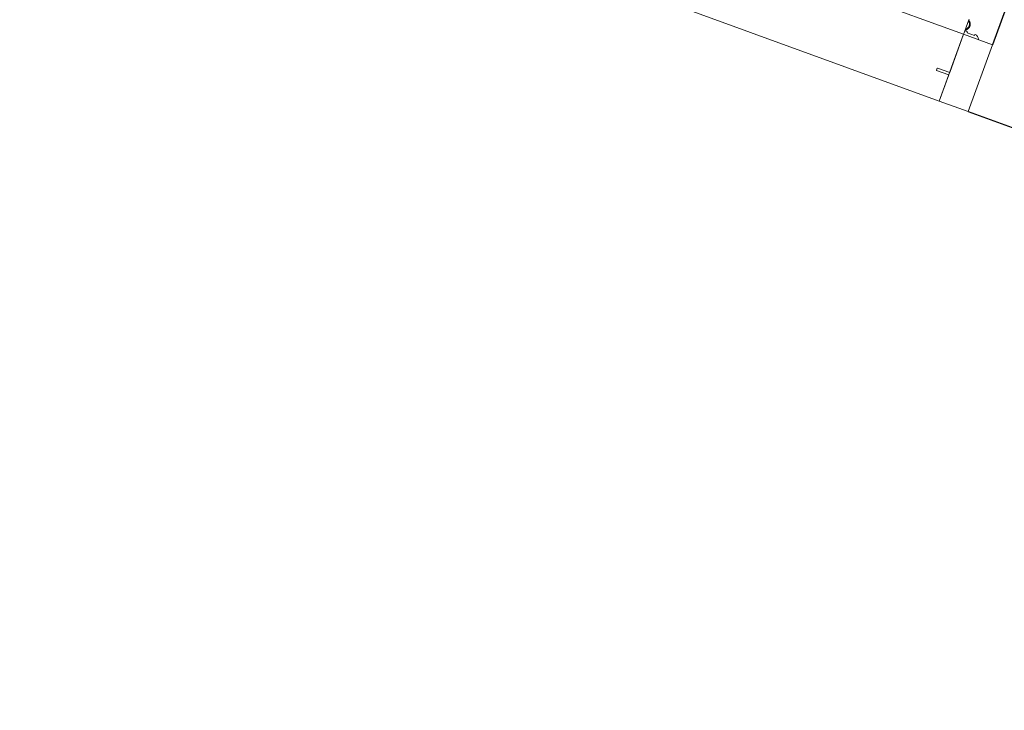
# Model space of a CAD drawing. Header units: inches. Extents: x 424 to 2043, y -237 to 445.
# Tile 22 of 256: x 547.305 to 548.712, y -84.617 to -83.631. Entities that reach past the tile are written whole.
import ezdxf

# ---------------------------------------------------------------- set-up
doc = ezdxf.new("R2010")
doc.units = ezdxf.units.IN
doc.header["$MEASUREMENT"] = 0
doc.layers.add('A-DOOR', color=31, linetype='Continuous', lineweight=9)
doc.layers.add('A-WALL', color=113, linetype='Continuous', lineweight=9)

# ---------------------------------------------------------------- blocks, each defined once
blk = doc.blocks.new('5-panel_Bi-fold_external_door_10806 - Type 1-239875-زیرزمین')
at = {"layer": 'A-DOOR'}
for p, q in [((-2.331, 0.1), (-2.375, 0.1)), ((-2.375, 0.1), (-2.375, -0.0016)), ((-2.331, -0.0016), (-2.331, 0.1)), ((2.581, 0.1), (-2.331, 0.1)), ((-2.331, 0.0602), (-2.331, 0.1)), ((-2.3125, 0.0602), (-2.331, 0.0602)), ((-2.331, -0.0016), (-2.331, 0.0565)), ((-2.331, 0.0565), (-2.3125, 0.0565)), ((-2.312, 0.057), (-2.312, 0.0597)), ((-2.375, -0.0016), (-2.331, -0.0016)), ((-2.3469, -0.0069), (-2.3461, -0.0069)), ((-2.3469, -0.0069), (-2.3461, -0.0069)), ((-2.3461, -0.0053), (-2.335, -0.0053)), ((-2.3461, -0.0069), (-2.3461, -0.0053)), ((-2.3461, -0.0069), (-2.3461, -0.0053)), ((-2.335, -0.0053), (-2.335, -0.0069)), ((-2.335, -0.0069), (-2.331, -0.0069)), ((-2.3325, -0.0069), (-2.3325, -0.0094)), ((-2.3325, -0.0069), (-2.3325, -0.0094)), ((-2.3325, -0.0069), (-2.3325, -0.0094)), ((-2.3325, -0.0069), (-2.3325, -0.0094)), ((-2.331, -0.0038), (-2.331, -0.0016)), ((2.581, -0.0016), (-2.331, -0.0016)), ((-2.331, -0.0193), (-2.331, -0.0038)), ((-2.331, -0.0237), (-2.331, -0.0193)), ((-2.331, -0.0243), (-2.331, -0.0237))]:
    blk.add_line(p, q, dxfattribs=at)
at = {"layer": 'A-DOOR', "flags": 128}
blk.add_lwpolyline([(-2.3312, -0.0085), (-2.3315, -0.0087), (-2.3317, -0.0088), (-2.332, -0.009), (-2.3323, -0.0092), (-2.3325, -0.0094), (-2.3328, -0.0096), (-2.333, -0.0098), (-2.3332, -0.01), (-2.3335, -0.0103), (-2.3337, -0.0105), (-2.3339, -0.0108), (-2.3341, -0.011), (-2.3342, -0.0113), (-2.3344, -0.0116), (-2.3346, -0.0118), (-2.3347, -0.0121), (-2.3348, -0.0124), (-2.335, -0.0127), (-2.3351, -0.013), (-2.3352, -0.0133), (-2.3352, -0.0136), (-2.3353, -0.0139), (-2.3354, -0.0142), (-2.3354, -0.0146), (-2.3355, -0.0149), (-2.3355, -0.0152), (-2.3355, -0.0155), (-2.3355, -0.0158), (-2.3355, -0.0162), (-2.3355, -0.0165), (-2.3354, -0.0168), (-2.3354, -0.0171), (-2.3353, -0.0174), (-2.3352, -0.0177), (-2.3351, -0.018), (-2.335, -0.0183), (-2.3349, -0.0186), (-2.3348, -0.0189), (-2.3346, -0.0192), (-2.3345, -0.0195), (-2.3343, -0.0198), (-2.3342, -0.02), (-2.334, -0.0203), (-2.3338, -0.0206), (-2.3336, -0.0208), (-2.3334, -0.021), (-2.3331, -0.0213), (-2.3329, -0.0215), (-2.3327, -0.0217), (-2.3324, -0.0219), (-2.3322, -0.0221), (-2.3319, -0.0223), (-2.3316, -0.0225), (-2.3313, -0.0226), (-2.3311, -0.0228)], dxfattribs=at)
blk.add_lwpolyline([(-2.3312, -0.0085), (-2.3315, -0.0087), (-2.3317, -0.0088), (-2.332, -0.009), (-2.3323, -0.0092), (-2.3325, -0.0094), (-2.3328, -0.0096), (-2.333, -0.0098), (-2.3332, -0.01), (-2.3335, -0.0103), (-2.3337, -0.0105), (-2.3339, -0.0108), (-2.3341, -0.011), (-2.3342, -0.0113), (-2.3344, -0.0116), (-2.3346, -0.0118), (-2.3347, -0.0121), (-2.3348, -0.0124), (-2.335, -0.0127), (-2.3351, -0.013), (-2.3352, -0.0133), (-2.3352, -0.0136), (-2.3353, -0.0139), (-2.3354, -0.0142), (-2.3354, -0.0146), (-2.3355, -0.0149), (-2.3355, -0.0152), (-2.3355, -0.0155), (-2.3355, -0.0158), (-2.3355, -0.0162), (-2.3355, -0.0165), (-2.3354, -0.0168), (-2.3354, -0.0171), (-2.3353, -0.0174), (-2.3352, -0.0177), (-2.3351, -0.018), (-2.335, -0.0183), (-2.3349, -0.0186), (-2.3348, -0.0189), (-2.3346, -0.0192), (-2.3345, -0.0195), (-2.3343, -0.0198), (-2.3342, -0.02), (-2.334, -0.0203), (-2.3338, -0.0206), (-2.3336, -0.0208), (-2.3334, -0.021), (-2.3331, -0.0213), (-2.3329, -0.0215), (-2.3327, -0.0217), (-2.3324, -0.0219), (-2.3322, -0.0221), (-2.3319, -0.0223), (-2.3316, -0.0225), (-2.3313, -0.0226), (-2.3311, -0.0228)], dxfattribs=at)
blk.add_lwpolyline([(-2.3312, -0.0085), (-2.3315, -0.0087), (-2.3317, -0.0088), (-2.332, -0.009), (-2.3323, -0.0092), (-2.3325, -0.0094), (-2.3328, -0.0096), (-2.333, -0.0098), (-2.3332, -0.01), (-2.3335, -0.0103), (-2.3337, -0.0105), (-2.3339, -0.0108), (-2.3341, -0.011), (-2.3342, -0.0113), (-2.3344, -0.0116), (-2.3346, -0.0118), (-2.3347, -0.0121), (-2.3348, -0.0124), (-2.335, -0.0127), (-2.3351, -0.013), (-2.3352, -0.0133), (-2.3352, -0.0136), (-2.3353, -0.0139), (-2.3354, -0.0142), (-2.3354, -0.0146), (-2.3355, -0.0149), (-2.3355, -0.0152), (-2.3355, -0.0155), (-2.3355, -0.0158), (-2.3355, -0.0162), (-2.3355, -0.0165), (-2.3354, -0.0168), (-2.3354, -0.0171), (-2.3353, -0.0174), (-2.3352, -0.0177), (-2.3351, -0.018), (-2.335, -0.0183), (-2.3349, -0.0186), (-2.3348, -0.0189), (-2.3346, -0.0192), (-2.3345, -0.0195), (-2.3343, -0.0198), (-2.3342, -0.02), (-2.334, -0.0203), (-2.3338, -0.0206), (-2.3336, -0.0208), (-2.3334, -0.021), (-2.3331, -0.0213), (-2.3329, -0.0215), (-2.3327, -0.0217), (-2.3324, -0.0219), (-2.3322, -0.0221), (-2.3319, -0.0223), (-2.3316, -0.0225), (-2.3313, -0.0226), (-2.3311, -0.0228)], dxfattribs=at)
blk.add_lwpolyline([(-2.3312, -0.0085), (-2.3315, -0.0087), (-2.3317, -0.0088), (-2.332, -0.009), (-2.3323, -0.0092), (-2.3325, -0.0094), (-2.3328, -0.0096), (-2.333, -0.0098), (-2.3332, -0.01), (-2.3335, -0.0103), (-2.3337, -0.0105), (-2.3339, -0.0108), (-2.3341, -0.011), (-2.3342, -0.0113), (-2.3344, -0.0116), (-2.3346, -0.0118), (-2.3347, -0.0121), (-2.3348, -0.0124), (-2.335, -0.0127), (-2.3351, -0.013), (-2.3352, -0.0133), (-2.3352, -0.0136), (-2.3353, -0.0139), (-2.3354, -0.0142), (-2.3354, -0.0146), (-2.3355, -0.0149), (-2.3355, -0.0152), (-2.3355, -0.0155), (-2.3355, -0.0158), (-2.3355, -0.0162), (-2.3355, -0.0165), (-2.3354, -0.0168), (-2.3354, -0.0171), (-2.3353, -0.0174), (-2.3352, -0.0177), (-2.3351, -0.018), (-2.335, -0.0183), (-2.3349, -0.0186), (-2.3348, -0.0189), (-2.3346, -0.0192), (-2.3345, -0.0195), (-2.3343, -0.0198), (-2.3342, -0.02), (-2.334, -0.0203), (-2.3338, -0.0206), (-2.3336, -0.0208), (-2.3334, -0.021), (-2.3331, -0.0213), (-2.3329, -0.0215), (-2.3327, -0.0217), (-2.3324, -0.0219), (-2.3322, -0.0221), (-2.3319, -0.0223), (-2.3316, -0.0225), (-2.3313, -0.0226), (-2.3311, -0.0228)], dxfattribs=at)
blk.add_lwpolyline([(-2.3312, -0.0085), (-2.3315, -0.0087), (-2.3317, -0.0088), (-2.332, -0.009), (-2.3323, -0.0092), (-2.3325, -0.0094), (-2.3328, -0.0096), (-2.333, -0.0098), (-2.3332, -0.01), (-2.3335, -0.0103), (-2.3337, -0.0105), (-2.3339, -0.0108), (-2.3341, -0.011), (-2.3342, -0.0113), (-2.3344, -0.0116), (-2.3346, -0.0118), (-2.3347, -0.0121), (-2.3348, -0.0124), (-2.335, -0.0127), (-2.3351, -0.013), (-2.3352, -0.0133), (-2.3352, -0.0136), (-2.3353, -0.0139), (-2.3354, -0.0142), (-2.3354, -0.0146), (-2.3355, -0.0149), (-2.3355, -0.0152), (-2.3355, -0.0155), (-2.3355, -0.0158), (-2.3355, -0.0162), (-2.3355, -0.0165), (-2.3354, -0.0168), (-2.3354, -0.0171), (-2.3353, -0.0174), (-2.3352, -0.0177), (-2.3351, -0.018), (-2.335, -0.0183), (-2.3349, -0.0186), (-2.3348, -0.0189), (-2.3346, -0.0192), (-2.3345, -0.0195), (-2.3343, -0.0198), (-2.3342, -0.02), (-2.334, -0.0203), (-2.3338, -0.0206), (-2.3336, -0.0208), (-2.3334, -0.021), (-2.3331, -0.0213), (-2.3329, -0.0215), (-2.3327, -0.0217), (-2.3324, -0.0219), (-2.3322, -0.0221), (-2.3319, -0.0223), (-2.3316, -0.0225), (-2.3313, -0.0226), (-2.3311, -0.0228)], dxfattribs=at)
blk.add_lwpolyline([(-2.3312, -0.0085), (-2.3315, -0.0087), (-2.3317, -0.0088), (-2.332, -0.009), (-2.3323, -0.0092), (-2.3325, -0.0094), (-2.3328, -0.0096), (-2.333, -0.0098), (-2.3332, -0.01), (-2.3335, -0.0103), (-2.3337, -0.0105), (-2.3339, -0.0108), (-2.3341, -0.011), (-2.3342, -0.0113), (-2.3344, -0.0116), (-2.3346, -0.0118), (-2.3347, -0.0121), (-2.3348, -0.0124), (-2.335, -0.0127), (-2.3351, -0.013), (-2.3352, -0.0133), (-2.3352, -0.0136), (-2.3353, -0.0139), (-2.3354, -0.0142), (-2.3354, -0.0146), (-2.3355, -0.0149), (-2.3355, -0.0152), (-2.3355, -0.0155), (-2.3355, -0.0158), (-2.3355, -0.0162), (-2.3355, -0.0165), (-2.3354, -0.0168), (-2.3354, -0.0171), (-2.3353, -0.0174), (-2.3352, -0.0177), (-2.3351, -0.018), (-2.335, -0.0183), (-2.3349, -0.0186), (-2.3348, -0.0189), (-2.3346, -0.0192), (-2.3345, -0.0195), (-2.3343, -0.0198), (-2.3342, -0.02), (-2.334, -0.0203), (-2.3338, -0.0206), (-2.3336, -0.0208), (-2.3334, -0.021), (-2.3331, -0.0213), (-2.3329, -0.0215), (-2.3327, -0.0217), (-2.3324, -0.0219), (-2.3322, -0.0221), (-2.3319, -0.0223), (-2.3316, -0.0225), (-2.3313, -0.0226), (-2.3311, -0.0228)], dxfattribs=at)
blk.add_lwpolyline([(-2.3312, -0.0085), (-2.3315, -0.0087), (-2.3317, -0.0088), (-2.332, -0.009), (-2.3323, -0.0092), (-2.3325, -0.0094), (-2.3328, -0.0096), (-2.333, -0.0098), (-2.3332, -0.01), (-2.3335, -0.0103), (-2.3337, -0.0105), (-2.3339, -0.0108), (-2.3341, -0.011), (-2.3342, -0.0113), (-2.3344, -0.0116), (-2.3346, -0.0118), (-2.3347, -0.0121), (-2.3348, -0.0124), (-2.335, -0.0127), (-2.3351, -0.013), (-2.3352, -0.0133), (-2.3352, -0.0136), (-2.3353, -0.0139), (-2.3354, -0.0142), (-2.3354, -0.0146), (-2.3355, -0.0149), (-2.3355, -0.0152), (-2.3355, -0.0155), (-2.3355, -0.0158), (-2.3355, -0.0162), (-2.3355, -0.0165), (-2.3354, -0.0168), (-2.3354, -0.0171), (-2.3353, -0.0174), (-2.3352, -0.0177), (-2.3351, -0.018), (-2.335, -0.0183), (-2.3349, -0.0186), (-2.3348, -0.0189), (-2.3346, -0.0192), (-2.3345, -0.0195), (-2.3343, -0.0198), (-2.3342, -0.02), (-2.334, -0.0203), (-2.3338, -0.0206), (-2.3336, -0.0208), (-2.3334, -0.021), (-2.3331, -0.0213), (-2.3329, -0.0215), (-2.3327, -0.0217), (-2.3324, -0.0219), (-2.3322, -0.0221), (-2.3319, -0.0223), (-2.3316, -0.0225), (-2.3313, -0.0226), (-2.3311, -0.0228)], dxfattribs=at)
blk.add_lwpolyline([(-2.3312, -0.0085), (-2.3315, -0.0087), (-2.3317, -0.0088), (-2.332, -0.009), (-2.3323, -0.0092), (-2.3325, -0.0094), (-2.3328, -0.0096), (-2.333, -0.0098), (-2.3332, -0.01), (-2.3335, -0.0103), (-2.3337, -0.0105), (-2.3339, -0.0108), (-2.3341, -0.011), (-2.3342, -0.0113), (-2.3344, -0.0116), (-2.3346, -0.0118), (-2.3347, -0.0121), (-2.3348, -0.0124), (-2.335, -0.0127), (-2.3351, -0.013), (-2.3352, -0.0133), (-2.3352, -0.0136), (-2.3353, -0.0139), (-2.3354, -0.0142), (-2.3354, -0.0146), (-2.3355, -0.0149), (-2.3355, -0.0152), (-2.3355, -0.0155), (-2.3355, -0.0158), (-2.3355, -0.0162), (-2.3355, -0.0165), (-2.3354, -0.0168), (-2.3354, -0.0171), (-2.3353, -0.0174), (-2.3352, -0.0177), (-2.3351, -0.018), (-2.335, -0.0183), (-2.3349, -0.0186), (-2.3348, -0.0189), (-2.3346, -0.0192), (-2.3345, -0.0195), (-2.3343, -0.0198), (-2.3342, -0.02), (-2.334, -0.0203), (-2.3338, -0.0206), (-2.3336, -0.0208), (-2.3334, -0.021), (-2.3331, -0.0213), (-2.3329, -0.0215), (-2.3327, -0.0217), (-2.3324, -0.0219), (-2.3322, -0.0221), (-2.3319, -0.0223), (-2.3316, -0.0225), (-2.3313, -0.0226), (-2.3311, -0.0228)], dxfattribs=at)
at = {"layer": 'A-DOOR'}
for centre, radius, start, end in [((-2.3125, 0.0597), 0.0005, 360, 90), ((-2.3125, 0.057), 0.0005, 270, 360), ((-2.353, -0.0021), 0.0005, 90, 200.2522), ((-2.353, -0.0021), 0.0005, 90, 200.2522), ((-2.3469, 0.0001), 0.007, 200.2522, 270), ((-2.3469, 0.0001), 0.007, 200.2522, 270), ((-2.3275, -0.0156), 0.007, 124.641, 237.4277), ((-2.3275, -0.0156), 0.008, 115.9548, 128.6822), ((-2.3275, -0.0156), 0.008, 115.9548, 128.6822), ((-2.3275, -0.0156), 0.008, 115.9548, 128.6822), ((-2.3275, -0.0156), 0.008, 115.9548, 128.6822)]:
    blk.add_arc(centre, radius, start, end, dxfattribs=at)

msp = doc.modelspace()

# ---------------------------------------------------------------- linework, layer by layer
at = {"layer": 'A-WALL', "lineweight": 25}
for p, q in [((548.7285, -83.5745), (548.6949, -83.667)), ((548.6601, -83.7624), (551.0094, -84.6175))]:
    msp.add_line(p, q, dxfattribs=at)

# ---------------------------------------------------------------- block references
at = {"layer": 'A-DOOR', "rotation": 159.999999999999}
msp.add_blockref('5-panel_Bi-fold_external_door_10806 - Type 1-239875-زیرزمین', (546.4626, -82.8562), dxfattribs=at)

doc.saveas('drawing.dxf')
